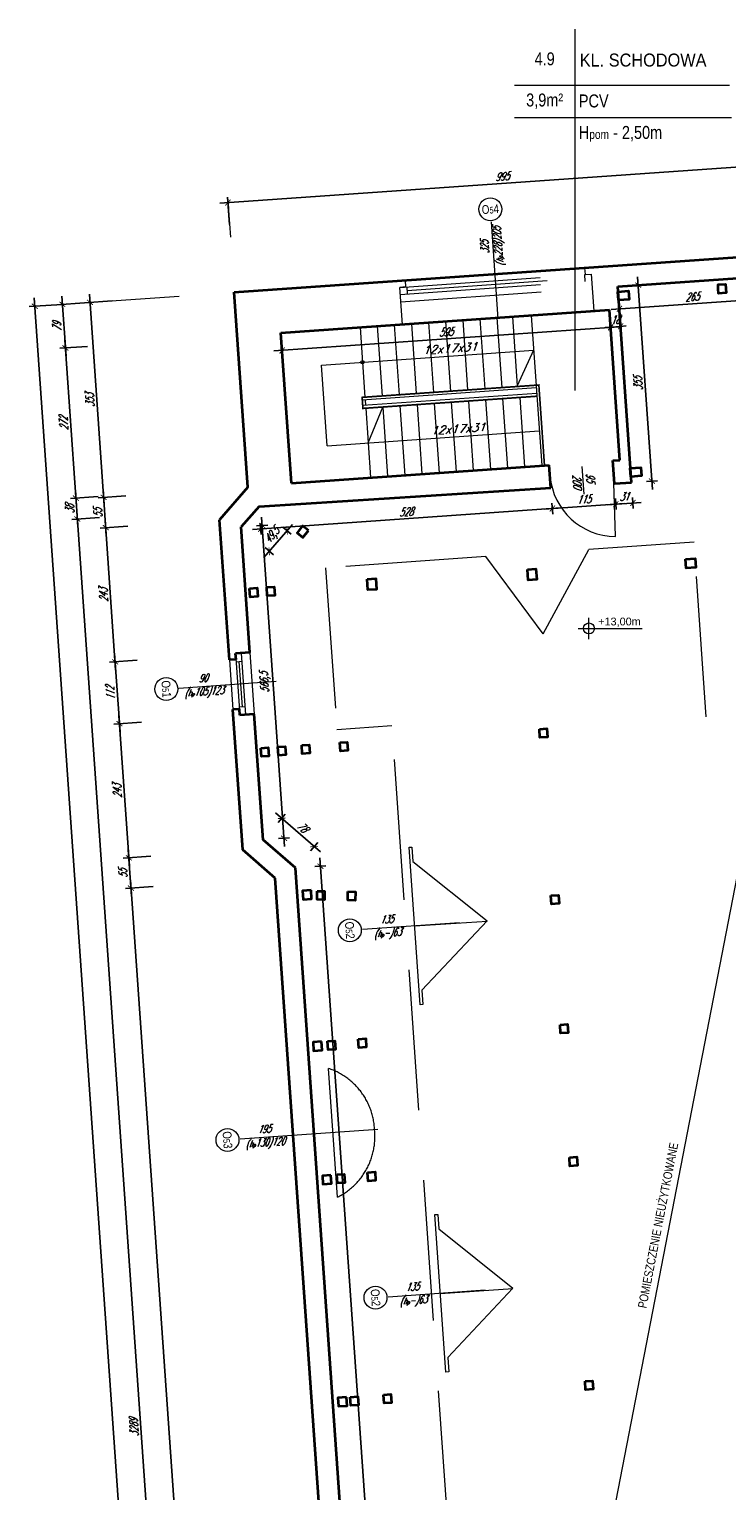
# Model space of a CAD drawing. Header units: millimetres. Extents: x 402 to 79005, y -7782 to 89952.
# Tile 6 of 256: x 21467 to 22728, y 8801 to 11442. Entities that reach past the tile are written whole.
import ezdxf
from ezdxf.enums import TextEntityAlignment as Align

# ---------------------------------------------------------------- set-up
doc = ezdxf.new("R2010")
doc.units = ezdxf.units.MM
doc.header["$LTSCALE"] = 10
doc.linetypes.add('DASHED', pattern=[19.05, 12.7, -6.35])
doc.layers.get('0').update_dxf_attribs({"lineweight": 0})
doc.layers.get('Defpoints').update_dxf_attribs({"color": 253})
for name, color, linetype, lineweight in [('01-2_konstrukcja dachu', 253, 'Continuous', 35), ('01_ściany', 253, 'Continuous', 35), ('03-01_okna', 253, 'Continuous', 15), ('03-02_schody', 253, 'Continuous', 5), ('03_drzwi', 253, 'Continuous', 15), ('04-1_widok', 253, 'Continuous', 5), ('04-2_nad', 253, 'DASHED', 5), ('05-01_wymiary', 253, 'Continuous', 5), ('05-03_opis', 253, 'Continuous', 5)]:
    doc.layers.add(name, color=color, linetype=linetype, lineweight=lineweight)
doc.styles.add('arial', font='ARIAL.TTF')
doc.styles.add('ariel', font='ARIAL.TTF', dxfattribs={"width": 0.8})
doc.styles.add('ariel_wym', font='simplex.shx', dxfattribs={"width": 0.65, "oblique": 25})
doc.dimstyles.new('ariel 50', dxfattribs={"dimtxt": 15, "dimasz": 10, "dimexe": 10, "dimexo": 0, "dimgap": 5, "dimtad": 1, "dimdec": 1, "dimrnd": 0.5, "dimtxsty": 'ariel_wym', "dimblk": 'ARCHTICK', "dimcen": 2.5, "dimdle": 15, "dimazin": 0, "dimtfac": 1, "dimtdec": 1, "dimtix": 1, "dimtmove": 0, "dimatfit": 3, "dimldrblk": 'DOT', "dimfxl": 0, "dimarcsym": 0})
doc.dimstyles.new('ariel 50 wnętrze', dxfattribs={"dimtxt": 15, "dimasz": 10, "dimexe": 10, "dimexo": 0, "dimgap": 5, "dimtad": 1, "dimdec": 1, "dimrnd": 0.5, "dimtxsty": 'ariel_wym', "dimblk": 'ARCHTICK', "dimcen": 2.5, "dimdle": 15, "dimazin": 0, "dimtfac": 1, "dimtdec": 1, "dimtix": 1, "dimtmove": 0, "dimatfit": 3, "dimldrblk": 'DOT', "dimfxl": 0, "dimarcsym": 0})

# ---------------------------------------------------------------- blocks, each defined once
blk = doc.blocks.new('_ArchTick')
at = {"color": 0, "linetype": 'ByBlock', "const_width": 0.15}
blk.add_lwpolyline([(-0.5, -0.5), (0.5, 0.5)], dxfattribs=at)
blk = doc.blocks.new('*D3528')
at = {"layer": '05-01_wymiary', "color": 0, "lineweight": -2}
for p, q in [((21834.7, 7264.1), (21650.1, 9904.6)), ((21691, 9892.4), (21641.1, 9889)), ((21873.6, 7281.8), (21823.7, 7278.3))]:
    blk.add_line(p, q, dxfattribs=at)
at = {"layer": 'Defpoints', "color": 0, "lineweight": 0}
for p in [(21911.7, 9907.9), (21651.1, 9889.7), (22094.3, 7297.3)]:
    blk.add_point(p, dxfattribs=at)
at = {"layer": '05-01_wymiary', "color": 0, "lineweight": -2, "xscale": 10, "yscale": 10, "zscale": 10}
for p, rotation in [((21651.1, 9889.7), 94.00000000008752), ((21833.7, 7279), 274.0000000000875)]:
    blk.add_blockref('_ArchTick', p, dxfattribs=dict(at, rotation=rotation))
at = {"layer": '05-01_wymiary', "color": 0, "insert": (21729.9, 8583.5), "char_height": 15, "attachment_point": 5, "rotation": 94, "style": 'ariel_wym'}
blk.add_mtext('2617', dxfattribs=at)
blk = doc.blocks.new('_Dot')
at = {"color": 0, "linetype": 'ByBlock', "lineweight": -2}
blk.add_line((-0.5, 0), (-1, 0), dxfattribs=at)
at = {"color": 0, "linetype": 'ByBlock', "const_width": 0.5}
blk.add_lwpolyline([(-0.25, 0, 1), (0.25, 0, 1)], format="xyb", close=True, dxfattribs=at)
blk = doc.blocks.new('*D3529')
at = {"layer": '05-01_wymiary', "color": 0, "lineweight": -2}
for p, q in [((21652.1, 9874.7), (21646.2, 9959.5)), ((21687.2, 9947.3), (21637.3, 9943.8)), ((21691, 9892.4), (21641.1, 9889))]:
    blk.add_line(p, q, dxfattribs=at)
at = {"layer": 'Defpoints', "color": 0, "lineweight": 0}
for p in [(21853, 9958.9), (21647.3, 9944.5), (21911.7, 9907.9)]:
    blk.add_point(p, dxfattribs=at)
at = {"layer": '05-01_wymiary', "color": 0, "lineweight": -2, "xscale": 10, "yscale": 10, "zscale": 10}
for p, rotation in [((21647.3, 9944.5), 94.00000000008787), ((21651.1, 9889.7), 274.0000000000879)]:
    blk.add_blockref('_ArchTick', p, dxfattribs=dict(at, rotation=rotation))
at = {"layer": '05-01_wymiary', "color": 0, "insert": (21636.7, 9916.2), "char_height": 15, "attachment_point": 5, "rotation": 94, "style": 'ariel_wym'}
blk.add_mtext('55', dxfattribs=at)
blk = doc.blocks.new('*D3530')
at = {"layer": '05-01_wymiary', "color": 0, "lineweight": -2}
for p, q in [((21648.3, 9929.6), (21629.3, 10201.9)), ((21670.2, 10189.7), (21620.3, 10186.2)), ((21687.2, 9947.3), (21637.3, 9943.8))]:
    blk.add_line(p, q, dxfattribs=at)
at = {"layer": 'Defpoints', "color": 0, "lineweight": 0}
for p in [(21874, 10204), (21630.3, 10186.9), (21853, 9958.9)]:
    blk.add_point(p, dxfattribs=at)
at = {"layer": '05-01_wymiary', "color": 0, "lineweight": -2, "xscale": 10, "yscale": 10, "zscale": 10}
for p, rotation in [((21630.3, 10186.9), 94.00000000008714), ((21647.3, 9944.5), 274.0000000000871)]:
    blk.add_blockref('_ArchTick', p, dxfattribs=dict(at, rotation=rotation))
at = {"layer": '05-01_wymiary', "color": 0, "insert": (21626.3, 10064.9), "char_height": 15, "attachment_point": 5, "rotation": 94, "style": 'ariel_wym'}
blk.add_mtext('243', dxfattribs=at)
blk = doc.blocks.new('*D3531')
at = {"layer": '05-01_wymiary', "color": 0, "lineweight": -2}
for p, q in [((21662.4, 10301.4), (21612.5, 10298)), ((21631.4, 10172), (21621.5, 10313.6)), ((21670.2, 10189.7), (21620.3, 10186.2))]:
    blk.add_line(p, q, dxfattribs=at)
at = {"layer": 'Defpoints', "color": 0, "lineweight": 0}
for p in [(21866.2, 10315.7), (21622.5, 10298.7), (21874, 10204)]:
    blk.add_point(p, dxfattribs=at)
at = {"layer": '05-01_wymiary', "color": 0, "lineweight": -2, "xscale": 10, "yscale": 10, "zscale": 10}
for p, rotation in [((21622.5, 10298.7), 94.00000000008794), ((21630.3, 10186.9), 274.0000000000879)]:
    blk.add_blockref('_ArchTick', p, dxfattribs=dict(at, rotation=rotation))
at = {"layer": '05-01_wymiary', "color": 0, "insert": (21613.9, 10241.9), "char_height": 15, "attachment_point": 5, "rotation": 94, "style": 'ariel_wym'}
blk.add_mtext('112', dxfattribs=at)
blk = doc.blocks.new('*D3532')
at = {"layer": '05-01_wymiary', "color": 0, "lineweight": -2}
for p, q in [((21645.5, 10543.9), (21595.6, 10540.4)), ((21623.5, 10283.7), (21604.5, 10556)), ((21662.4, 10301.4), (21612.5, 10298))]:
    blk.add_line(p, q, dxfattribs=at)
at = {"layer": 'Defpoints', "color": 0, "lineweight": 0}
for p in [(21605.6, 10541.1), (21811.3, 10555.5), (21866.2, 10315.7)]:
    blk.add_point(p, dxfattribs=at)
at = {"layer": '05-01_wymiary', "color": 0, "lineweight": -2, "xscale": 10, "yscale": 10, "zscale": 10}
for p, rotation in [((21605.6, 10541.1), 94.00000000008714), ((21622.5, 10298.7), 274.0000000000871)]:
    blk.add_blockref('_ArchTick', p, dxfattribs=dict(at, rotation=rotation))
at = {"layer": '05-01_wymiary', "color": 0, "insert": (21601.6, 10419), "char_height": 15, "attachment_point": 5, "rotation": 94, "style": 'ariel_wym'}
blk.add_mtext('243', dxfattribs=at)
blk = doc.blocks.new('*D3533')
at = {"layer": '05-01_wymiary', "color": 0, "lineweight": -2}
for p, q in [((21641.6, 10598.7), (21591.7, 10595.2)), ((21606.6, 10526.1), (21600.7, 10610.9)), ((21645.5, 10543.9), (21595.6, 10540.4))]:
    blk.add_line(p, q, dxfattribs=at)
at = {"layer": 'Defpoints', "color": 0, "lineweight": 0}
for p in [(21601.7, 10595.9), (21862.4, 10614.2), (21811.3, 10555.5)]:
    blk.add_point(p, dxfattribs=at)
at = {"layer": '05-01_wymiary', "color": 0, "lineweight": -2, "xscale": 10, "yscale": 10, "zscale": 10}
for p, rotation in [((21601.7, 10595.9), 94.00000000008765), ((21605.6, 10541.1), 274.0000000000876)]:
    blk.add_blockref('_ArchTick', p, dxfattribs=dict(at, rotation=rotation))
at = {"layer": '05-01_wymiary', "color": 0, "insert": (21591.2, 10567.6), "char_height": 15, "attachment_point": 5, "rotation": 94, "style": 'ariel_wym'}
blk.add_mtext('55', dxfattribs=at)
blk = doc.blocks.new('*D3534')
at = {"layer": '05-01_wymiary', "color": 0, "lineweight": -2}
for p, q in [((21602.8, 10581), (21576, 10963)), ((21617, 10950.9), (21567.1, 10947.4)), ((21641.6, 10598.7), (21591.7, 10595.2))]:
    blk.add_line(p, q, dxfattribs=at)
at = {"layer": 'Defpoints', "color": 0, "lineweight": 0}
for p in [(21837.7, 10966.3), (21577.1, 10948.1), (21862.4, 10614.2)]:
    blk.add_point(p, dxfattribs=at)
at = {"layer": '05-01_wymiary', "color": 0, "lineweight": -2, "xscale": 10, "yscale": 10, "zscale": 10}
for p, rotation in [((21577.1, 10948.1), 94.00000000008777), ((21601.7, 10595.9), 274.0000000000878)]:
    blk.add_blockref('_ArchTick', p, dxfattribs=dict(at, rotation=rotation))
at = {"layer": '05-01_wymiary', "color": 0, "insert": (21576.9, 10771.1), "char_height": 15, "attachment_point": 5, "rotation": 94, "style": 'ariel_wym'}
blk.add_mtext('353', dxfattribs=at)
blk = doc.blocks.new('*D3535')
at = {"layer": '05-01_wymiary', "color": 0, "lineweight": -2}
for p, q in [((21526.2, 10959.5), (21533.8, 10850.8)), ((21567.1, 10947.4), (21517.2, 10943.9)), ((21572.6, 10868.6), (21522.7, 10865.1))]:
    blk.add_line(p, q, dxfattribs=at)
at = {"layer": 'Defpoints', "color": 0, "lineweight": 0}
for p in [(21837.7, 10966.3), (21922, 10893), (21532.7, 10865.8)]:
    blk.add_point(p, dxfattribs=at)
at = {"layer": '05-01_wymiary', "color": 0, "lineweight": -2, "xscale": 10, "yscale": 10, "zscale": 10}
for p, rotation in [((21527.2, 10944.6), 94.0000000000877), ((21532.7, 10865.8), 274.0000000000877)]:
    blk.add_blockref('_ArchTick', p, dxfattribs=dict(at, rotation=rotation))
at = {"layer": '05-01_wymiary', "color": 0, "insert": (21517.5, 10904.3), "char_height": 15, "attachment_point": 5, "rotation": 94, "style": 'ariel_wym'}
blk.add_mtext('79', dxfattribs=at)
blk = doc.blocks.new('*D3536')
at = {"layer": '05-01_wymiary', "color": 0, "lineweight": -2}
for p, q in [((21531.7, 10880.7), (21552.7, 10579.5)), ((21572.6, 10868.6), (21522.7, 10865.1)), ((21591.6, 10597.2), (21541.7, 10593.7))]:
    blk.add_line(p, q, dxfattribs=at)
at = {"layer": 'Defpoints', "color": 0, "lineweight": 0}
for p in [(21922, 10893), (21941, 10621.7), (21551.7, 10594.4)]:
    blk.add_point(p, dxfattribs=at)
at = {"layer": '05-01_wymiary', "color": 0, "lineweight": -2, "xscale": 10, "yscale": 10, "zscale": 10}
for p, rotation in [((21532.7, 10865.8), 94.00000000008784), ((21551.7, 10594.4), 274.0000000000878)]:
    blk.add_blockref('_ArchTick', p, dxfattribs=dict(at, rotation=rotation))
at = {"layer": '05-01_wymiary', "color": 0, "insert": (21529.7, 10729.2), "char_height": 15, "attachment_point": 5, "rotation": 94, "style": 'ariel_wym'}
blk.add_mtext('272', dxfattribs=at)
blk = doc.blocks.new('*D3537')
at = {"layer": '05-01_wymiary', "color": 0, "lineweight": -2}
for p, q in [((21591.6, 10597.2), (21541.7, 10593.7)), ((21550.7, 10609.4), (21555.4, 10541.7)), ((21594.2, 10559.4), (21544.4, 10555.9))]:
    blk.add_line(p, q, dxfattribs=at)
at = {"layer": 'Defpoints', "color": 0, "lineweight": 0}
for p in [(21941, 10621.7), (21882.7, 10579.6), (21554.3, 10556.6)]:
    blk.add_point(p, dxfattribs=at)
at = {"layer": '05-01_wymiary', "color": 0, "lineweight": -2, "xscale": 10, "yscale": 10, "zscale": 10}
for p, rotation in [((21551.7, 10594.4), 94.00000000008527), ((21554.3, 10556.6), 274.0000000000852)]:
    blk.add_blockref('_ArchTick', p, dxfattribs=dict(at, rotation=rotation))
at = {"layer": '05-01_wymiary', "color": 0, "insert": (21540.5, 10574.7), "char_height": 15, "attachment_point": 5, "rotation": 94, "style": 'ariel_wym'}
blk.add_mtext('38', dxfattribs=at)
blk = doc.blocks.new('*D3538')
at = {"layer": '05-01_wymiary', "color": 0, "lineweight": -2}
for p, q in [((21553.3, 10571.6), (21784.8, 7260.6)), ((21594.2, 10559.4), (21544.4, 10555.9)), ((21823.7, 7278.3), (21773.8, 7274.8))]:
    blk.add_line(p, q, dxfattribs=at)
at = {"layer": 'Defpoints', "color": 0, "lineweight": 0}
for p in [(21882.7, 10579.6), (22094.3, 7297.3), (21783.8, 7275.5)]:
    blk.add_point(p, dxfattribs=at)
at = {"layer": '05-01_wymiary', "color": 0, "lineweight": -2, "xscale": 10, "yscale": 10, "zscale": 10}
for p, rotation in [((21554.3, 10556.6), 94.00000000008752), ((21783.8, 7275.5), 274.0000000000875)]:
    blk.add_blockref('_ArchTick', p, dxfattribs=dict(at, rotation=rotation))
at = {"layer": '05-01_wymiary', "color": 0, "insert": (21656.6, 8915.2), "char_height": 15, "attachment_point": 5, "rotation": 94, "style": 'ariel_wym'}
blk.add_mtext('3289', dxfattribs=at)
blk = doc.blocks.new('*D3542')
at = {"layer": '05-01_wymiary', "color": 0, "lineweight": -2}
for p, q in [((21517.2, 10943.9), (21467.4, 10940.4)), ((21785.5, 6534.2), (21476.3, 10956.1)), ((21824.4, 6552), (21774.5, 6548.5))]:
    blk.add_line(p, q, dxfattribs=at)
at = {"layer": 'Defpoints', "color": 0, "lineweight": 0}
for p in [(21837.7, 10966.3), (21477.3, 10941.1), (22219.6, 6579.6)]:
    blk.add_point(p, dxfattribs=at)
at = {"layer": '05-01_wymiary', "color": 0, "lineweight": -2, "xscale": 10, "yscale": 10, "zscale": 10}
for p, rotation in [((21477.3, 10941.1), 94.00000000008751), ((21784.4, 6549.2), 274.0000000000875)]:
    blk.add_blockref('_ArchTick', p, dxfattribs=dict(at, rotation=rotation))
at = {"layer": '05-01_wymiary', "color": 0, "insert": (21617, 8744.2), "char_height": 15, "attachment_point": 5, "rotation": 94, "style": 'ariel_wym'}
blk.add_mtext('4402,5', dxfattribs=at)
blk = doc.blocks.new('*D3543')
at = {"layer": '05-01_wymiary', "color": 0, "lineweight": -2}
for p, q in [((21811.4, 11127.5), (22833.9, 11199)), ((22821.8, 11158.1), (22818.3, 11207.9)), ((21829.2, 11088.6), (21825.7, 11138.5))]:
    blk.add_line(p, q, dxfattribs=at)
at = {"layer": 'Defpoints', "color": 0, "lineweight": 0}
for p in [(22819, 11198), (22830.3, 11035.7), (21837.7, 10966.3)]:
    blk.add_point(p, dxfattribs=at)
at = {"layer": '05-01_wymiary', "color": 0, "lineweight": -2, "xscale": 10, "yscale": 10, "zscale": 10}
for p, rotation in [((22819, 11198), 4.000000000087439), ((21826.4, 11128.5), 184.0000000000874)]:
    blk.add_blockref('_ArchTick', p, dxfattribs=dict(at, rotation=rotation))
at = {"layer": '05-01_wymiary', "color": 0, "insert": (22321.8, 11175.7), "char_height": 15, "attachment_point": 5, "rotation": 4, "style": 'ariel_wym'}
blk.add_mtext('995', dxfattribs=at)
blk = doc.blocks.new('*D3544')
at = {"layer": '05-01_wymiary', "color": 0, "lineweight": -2}
for p, q in [((22833.9, 11199), (21811.4, 11127.5)), ((22818.3, 11207.9), (22819.7, 11188)), ((21825.7, 11138.5), (21827.1, 11118.6))]:
    blk.add_line(p, q, dxfattribs=at)
at = {"layer": 'Defpoints', "color": 0, "lineweight": 0}
for p in [(22818.3, 11207.9), (21825.7, 11138.5), (21826.4, 11128.5)]:
    blk.add_point(p, dxfattribs=at)
at = {"layer": '05-01_wymiary', "color": 0, "lineweight": -2, "xscale": 10, "yscale": 10, "zscale": 10}
for p, rotation in [((22819, 11198), 4.000000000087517), ((21826.4, 11128.5), 184.0000000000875)]:
    blk.add_blockref('_ArchTick', p, dxfattribs=dict(at, rotation=rotation))
at = {"layer": '05-01_wymiary', "color": 0, "insert": (22321.8, 11175.7), "char_height": 15, "attachment_point": 5, "rotation": 4, "style": 'ariel_wym'}
blk.add_mtext('995', dxfattribs=at)
blk = doc.blocks.new('*D3716')
at = {"layer": '05-01_wymiary', "color": 0, "lineweight": -2}
for p, q in [((22797.2, 10964.9), (22798.6, 10945)), ((22518.5, 10935.4), (22812.8, 10956)), ((22532.8, 10946.5), (22534.2, 10926.5))]:
    blk.add_line(p, q, dxfattribs=at)
at = {"layer": 'Defpoints', "color": 0, "lineweight": 0}
for p in [(22795, 10995.1), (22530.7, 10976.7), (22797.9, 10955)]:
    blk.add_point(p, dxfattribs=at)
at = {"layer": '05-01_wymiary', "color": 0, "lineweight": -2, "xscale": 10, "yscale": 10, "zscale": 10}
for p, rotation in [((22797.9, 10955), 4.000000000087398), ((22533.5, 10936.5), 184.0000000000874)]:
    blk.add_blockref('_ArchTick', p, dxfattribs=dict(at, rotation=rotation))
at = {"layer": '05-01_wymiary', "color": 0, "insert": (22664.8, 10958.2), "char_height": 15, "attachment_point": 5, "rotation": 4, "style": 'ariel_wym'}
blk.add_mtext('265', dxfattribs=at)
blk = doc.blocks.new('*D3718')
at = {"layer": '05-01_wymiary', "color": 0, "lineweight": -2}
for p, q in [((22566.5, 10994.2), (22593.3, 10610.2)), ((22557.5, 10978.5), (22577.5, 10979.9)), ((22582.3, 10624.5), (22602.2, 10625.9))]:
    blk.add_line(p, q, dxfattribs=at)
at = {"layer": 'Defpoints', "color": 0, "lineweight": 0}
for p in [(22530.7, 10976.7), (22553.3, 10622.5), (22592.3, 10625.2)]:
    blk.add_point(p, dxfattribs=at)
at = {"layer": '05-01_wymiary', "color": 0, "lineweight": -2, "xscale": 10, "yscale": 10, "zscale": 10}
for p, rotation in [((22567.5, 10979.2), 94.00000000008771), ((22592.3, 10625.2), 274.0000000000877)]:
    blk.add_blockref('_ArchTick', p, dxfattribs=dict(at, rotation=rotation))
at = {"layer": '05-01_wymiary', "color": 0, "insert": (22567.4, 10801.3), "char_height": 15, "attachment_point": 5, "rotation": 94, "style": 'ariel_wym'}
blk.add_mtext('355', dxfattribs=at)
blk = doc.blocks.new('*D3719')
at = {"layer": '05-01_wymiary', "color": 0, "lineweight": -2}
for p, q in [((21870.6, 10537.7), (22427.3, 10576.6)), ((22411.7, 10585.6), (22413.1, 10565.6)), ((21884.8, 10548.7), (21886.2, 10528.8))]:
    blk.add_line(p, q, dxfattribs=at)
at = {"layer": 'Defpoints', "color": 0, "lineweight": 0}
for p in [(22409.7, 10613.3), (21882.7, 10579.6), (22412.4, 10575.6)]:
    blk.add_point(p, dxfattribs=at)
at = {"layer": '05-01_wymiary', "color": 0, "lineweight": -2, "xscale": 10, "yscale": 10, "zscale": 10}
for p, rotation in [((22412.4, 10575.6), 4.000000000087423), ((21885.5, 10538.7), 184.0000000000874)]:
    blk.add_blockref('_ArchTick', p, dxfattribs=dict(at, rotation=rotation))
at = {"layer": '05-01_wymiary', "color": 0, "insert": (22148.1, 10569.6), "char_height": 15, "attachment_point": 5, "rotation": 4, "style": 'ariel_wym'}
blk.add_mtext('528', dxfattribs=at)
blk = doc.blocks.new('*D3720')
at = {"layer": '05-01_wymiary', "color": 0, "lineweight": -2}
for p, q in [((22526.4, 10593.6), (22527.8, 10573.6)), ((22397.4, 10574.5), (22542.1, 10584.6)), ((22411.7, 10585.6), (22413.1, 10565.6))]:
    blk.add_line(p, q, dxfattribs=at)
at = {"layer": 'Defpoints', "color": 0, "lineweight": 0}
for p in [(22524.5, 10620.6), (22409.7, 10613.3), (22527.1, 10583.6)]:
    blk.add_point(p, dxfattribs=at)
at = {"layer": '05-01_wymiary', "color": 0, "lineweight": -2, "xscale": 10, "yscale": 10, "zscale": 10}
for p, rotation in [((22527.1, 10583.6), 4.000000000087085), ((22412.4, 10575.6), 184.0000000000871)]:
    blk.add_blockref('_ArchTick', p, dxfattribs=dict(at, rotation=rotation))
at = {"layer": '05-01_wymiary', "color": 0, "insert": (22468.9, 10592.1), "char_height": 15, "attachment_point": 5, "rotation": 4, "style": 'ariel_wym'}
blk.add_mtext('115', dxfattribs=at)
blk = doc.blocks.new('*D3721')
at = {"layer": '05-01_wymiary', "color": 0, "lineweight": -2}
for p, q in [((22526.4, 10593.6), (22527.8, 10573.6)), ((22557.3, 10595.7), (22558.7, 10575.8)), ((22512.1, 10582.6), (22573, 10586.8))]:
    blk.add_line(p, q, dxfattribs=at)
at = {"layer": 'Defpoints', "color": 0, "lineweight": 0}
for p in [(22524.5, 10620.6), (22555.5, 10622.6), (22558, 10585.8)]:
    blk.add_point(p, dxfattribs=at)
at = {"layer": '05-01_wymiary', "color": 0, "lineweight": -2, "xscale": 10, "yscale": 10, "zscale": 10}
for p, rotation in [((22527.1, 10583.6), 184.0000000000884), ((22558, 10585.8), 4.000000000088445)]:
    blk.add_blockref('_ArchTick', p, dxfattribs=dict(at, rotation=rotation))
at = {"layer": '05-01_wymiary', "color": 0, "insert": (22541.7, 10597.1), "char_height": 15, "attachment_point": 5, "rotation": 4, "style": 'ariel_wym'}
blk.add_mtext('31', dxfattribs=at)
blk = doc.blocks.new('*D3722')
at = {"layer": '05-01_wymiary', "color": 0, "lineweight": -2}
for p, q in [((22517.1, 10912.8), (22518.5, 10892.9)), ((21909.3, 10860.3), (22532.8, 10903.9)), ((21923.6, 10871.3), (21925, 10851.4))]:
    blk.add_line(p, q, dxfattribs=at)
at = {"layer": 'Defpoints', "color": 0, "lineweight": 0}
for p in [(22515.6, 10934.5), (21922, 10893), (22517.8, 10902.9)]:
    blk.add_point(p, dxfattribs=at)
at = {"layer": '05-01_wymiary', "color": 0, "lineweight": -2, "xscale": 10, "yscale": 10, "zscale": 10}
for p, rotation in [((22517.8, 10902.9), 4.000000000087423), ((21924.3, 10861.4), 184.0000000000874)]:
    blk.add_blockref('_ArchTick', p, dxfattribs=dict(at, rotation=rotation))
at = {"layer": '05-01_wymiary', "color": 0, "insert": (22220.2, 10894.6), "char_height": 15, "attachment_point": 5, "rotation": 4, "style": 'ariel_wym'}
blk.add_mtext('595', dxfattribs=at)
blk = doc.blocks.new('*D3723')
at = {"layer": '05-01_wymiary', "color": 0, "lineweight": -2}
for p, q in [((22517.1, 10913.6), (22518.5, 10893.6)), ((22535, 10914.8), (22536.4, 10894.9)), ((22517.8, 10903.6), (22507.8, 10902.9)), ((22517.8, 10903.6), (22535.7, 10904.8)), ((22535.7, 10904.8), (22545.7, 10905.5))]:
    blk.add_line(p, q, dxfattribs=at)
at = {"layer": 'Defpoints', "color": 0, "lineweight": 0}
for p in [(22515.5, 10935.2), (22533.5, 10936.5), (22535.7, 10904.8)]:
    blk.add_point(p, dxfattribs=at)
at = {"layer": '05-01_wymiary', "color": 0, "lineweight": -2, "xscale": 10, "yscale": 10, "zscale": 10}
for p, rotation in [((22517.8, 10903.6), 4.000000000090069), ((22535.7, 10904.8), 184.0000000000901)]:
    blk.add_blockref('_ArchTick', p, dxfattribs=dict(at, rotation=rotation))
at = {"layer": '05-01_wymiary', "color": 0, "insert": (22525.9, 10916.7), "char_height": 15, "attachment_point": 5, "rotation": 4, "style": 'ariel_wym'}
blk.add_mtext('18', dxfattribs=at)
blk = doc.blocks.new('*D3724')
at = {"layer": '05-01_wymiary', "color": 0, "lineweight": -2}
for p, q in [((21891.1, 10487.1), (21943.1, 10547)), ((21925.7, 10542.2), (21940.8, 10529.1)), ((21893.4, 10505), (21908.4, 10491.9))]:
    blk.add_line(p, q, dxfattribs=at)
at = {"layer": 'Defpoints', "color": 0, "lineweight": 0}
for p in [(21882.7, 10579.6), (21850.3, 10542.4), (21933.2, 10535.6)]:
    blk.add_point(p, dxfattribs=at)
at = {"layer": '05-01_wymiary', "color": 0, "lineweight": -2, "xscale": 10, "yscale": 10, "zscale": 10}
for p, rotation in [((21933.2, 10535.6), 48.9999999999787), ((21900.9, 10498.4), 228.9999999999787)]:
    blk.add_blockref('_ArchTick', p, dxfattribs=dict(at, rotation=rotation))
at = {"layer": '05-01_wymiary', "color": 0, "insert": (21906.6, 10526.2), "char_height": 15, "attachment_point": 5, "rotation": 49, "style": 'ariel_wym'}
blk.add_mtext('49,5', dxfattribs=at)
blk = doc.blocks.new('*D3725')
at = {"layer": '05-01_wymiary', "color": 0, "lineweight": -2}
for p, q in [((21878.2, 10544.4), (21898.2, 10545.7)), ((21887.1, 10560), (21928.7, 9964.9)), ((21917.7, 9979.2), (21937.7, 9980.6))]:
    blk.add_line(p, q, dxfattribs=at)
at = {"layer": 'Defpoints', "color": 0, "lineweight": 0}
for p in [(21850.3, 10542.4), (21889.8, 9977.3), (21927.7, 9979.9)]:
    blk.add_point(p, dxfattribs=at)
at = {"layer": '05-01_wymiary', "color": 0, "lineweight": -2, "xscale": 10, "yscale": 10, "zscale": 10}
for p, rotation in [((21888.2, 10545.1), 94.00000000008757), ((21927.7, 9979.9), 274.0000000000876)]:
    blk.add_blockref('_ArchTick', p, dxfattribs=dict(at, rotation=rotation))
at = {"layer": '05-01_wymiary', "color": 0, "insert": (21894, 10261.5), "char_height": 15, "attachment_point": 5, "rotation": 94, "style": 'ariel_wym'}
blk.add_mtext('566,5', dxfattribs=at)
blk = doc.blocks.new('*D3726')
at = {"layer": '05-01_wymiary', "color": 0, "lineweight": -2}
for p, q in [((21993.5, 9955.1), (21912.1, 10025.8)), ((21916.9, 10008.4), (21930, 10023.5)), ((21975.6, 9957.4), (21988.7, 9972.4))]:
    blk.add_line(p, q, dxfattribs=at)
at = {"layer": 'Defpoints', "color": 0, "lineweight": 0}
for p in [(21923.5, 10015.9), (21889.8, 9977.3), (21948.6, 9926.2)]:
    blk.add_point(p, dxfattribs=at)
at = {"layer": '05-01_wymiary', "color": 0, "lineweight": -2, "xscale": 10, "yscale": 10, "zscale": 10}
for p, rotation in [((21923.5, 10015.9), 139.0000000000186), ((21982.2, 9964.9), 319.0000000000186)]:
    blk.add_blockref('_ArchTick', p, dxfattribs=dict(at, rotation=rotation))
at = {"layer": '05-01_wymiary', "color": 0, "insert": (21961, 9999.9), "char_height": 15, "attachment_point": 5, "rotation": 319, "style": 'ariel_wym'}
blk.add_mtext('78', dxfattribs=at)
blk = doc.blocks.new('*D3727')
at = {"layer": '05-01_wymiary', "color": 0, "lineweight": -2}
for p, q in [((21983.4, 9928.7), (22003.4, 9930.1)), ((21992.3, 9944.3), (22179.2, 7272.4)), ((22168.2, 7286.6), (22188.1, 7288))]:
    blk.add_line(p, q, dxfattribs=at)
at = {"layer": 'Defpoints', "color": 0, "lineweight": 0}
for p in [(21948.6, 9926.2), (22133.3, 7284.2), (22178.1, 7287.3)]:
    blk.add_point(p, dxfattribs=at)
at = {"layer": '05-01_wymiary', "color": 0, "lineweight": -2, "xscale": 10, "yscale": 10, "zscale": 10}
for p, rotation in [((21993.4, 9929.4), 94.00000000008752), ((22178.1, 7287.3), 274.0000000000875)]:
    blk.add_blockref('_ArchTick', p, dxfattribs=dict(at, rotation=rotation))
at = {"layer": '05-01_wymiary', "color": 0, "insert": (22071.9, 8607.4), "char_height": 15, "attachment_point": 5, "rotation": 94, "style": 'ariel_wym'}
blk.add_mtext('2648,5', dxfattribs=at)
blk = doc.blocks.new('kota rzutowa')
at = {"ltscale": 0.5}
for p, q in [((-20.6, 0), (102.8, 0)), ((0, -20.6), (0, 20.6))]:
    blk.add_line(p, q, dxfattribs=at)
blk.add_circle((0, 0), 10.6, dxfattribs=at)
at = {"ltscale": 0.5, "style": 'arial'}
blk.add_attdef('POZ._POSADKI_WYKOŃCZONWJ', text='', height=15, dxfattribs=at).set_placement((17.9, 1.4), align=Align.BOTTOM_LEFT)
blk.add_attdef('POZ._POSADZKI_KONSTRUKCJA', text='', height=15, dxfattribs=at).set_placement((17, -5), align=Align.TOP_LEFT)

msp = doc.modelspace()

# ---------------------------------------------------------------- linework, layer by layer
at = {"layer": '01-2_konstrukcja dachu'}
for points in [[(22530.75, 10967.39), (22550.2, 10968.75), (22551.29, 10953.28), (22531.83, 10951.92)], [(22553.06, 10648.67), (22572.52, 10650.03), (22573.6, 10634.56), (22554.15, 10633.2)], [(21971.75, 10536.09), (21961.13, 10544.43), (21951.25, 10531.84), (21961.87, 10523.5)], [(22652.81, 10483.98), (22670.27, 10485.2), (22671.38, 10469.24), (22653.93, 10468.02)], [(22367.38, 10465.75), (22382.85, 10466.83), (22384.21, 10447.38), (22368.75, 10446.3)], [(21865.58, 10431.12), (21879.04, 10432.07), (21880.13, 10416.6), (21866.66, 10415.66)], [(21896.3, 10433.27), (21909.77, 10434.22), (21910.85, 10418.75), (21897.38, 10417.81)], [(22077.92, 10447.99), (22093.38, 10449.08), (22094.74, 10429.62), (22079.28, 10428.54)], [(22388.91, 10177.2), (22402.38, 10178.14), (22403.46, 10162.68), (22389.99, 10161.74)], [(21885.76, 10142.83), (21899.23, 10143.77), (21900.31, 10128.31), (21886.84, 10127.37)], [(21916.48, 10144.98), (21929.95, 10145.92), (21931.03, 10130.46), (21917.56, 10129.52)], [(21959.63, 10148), (21973.1, 10148.94), (21974.18, 10133.48), (21960.72, 10132.54)], [(22028.46, 10152.82), (22041.93, 10153.76), (22043.01, 10138.3), (22029.54, 10137.36)], [(21976.42, 9886.03), (21960.95, 9884.95), (21962.04, 9869.49), (21977.5, 9870.57)], [(21987.57, 9884.45), (22001.06, 9884.2), (22000.77, 9868.7), (21987.28, 9868.95)], [(22043.15, 9883.41), (22056.65, 9883.16), (22056.36, 9867.66), (22042.87, 9867.91)], [(22409.97, 9876.33), (22423.44, 9877.27), (22424.52, 9861.81), (22411.06, 9860.87)], [(22426.31, 9643.01), (22439.78, 9643.95), (22440.86, 9628.49), (22427.39, 9627.54)], [(22006.27, 9612.95), (22019.74, 9613.89), (22020.82, 9598.43), (22007.36, 9597.49)], [(22061.74, 9616.83), (22075.2, 9617.78), (22076.29, 9602.31), (22062.82, 9601.37)], [(21995.57, 9612.45), (21980.11, 9611.37), (21981.19, 9595.91), (21996.65, 9596.99)], [(22443.1, 9403.09), (22456.57, 9404.04), (22457.65, 9388.57), (22444.19, 9387.63)], [(22078.6, 9375.92), (22092.07, 9376.87), (22093.15, 9361.4), (22079.68, 9360.46)], [(22012.45, 9371.29), (21996.99, 9370.21), (21998.07, 9354.75), (22013.53, 9355.83)], [(22023.14, 9372.04), (22036.61, 9372.98), (22037.69, 9357.52), (22024.22, 9356.58)], [(22471.41, 8998.77), (22484.88, 8999.72), (22485.96, 8984.25), (22472.49, 8983.31)], [(22040.54, 8970.02), (22025.08, 8968.94), (22026.16, 8953.48), (22041.63, 8954.56)], [(22047.37, 8970.25), (22060.83, 8971.19), (22061.92, 8955.73), (22048.45, 8954.79)], [(22107.33, 8974.45), (22120.8, 8975.39), (22121.88, 8959.93), (22108.42, 8958.99)]]:
    msp.add_lwpolyline(points, close=True, dxfattribs=at)
msp.add_lwpolyline([(22712.22, 10972.82), (22711.7, 10980.3), (22725.17, 10981.25), (22726.29, 10965.29), (22712.82, 10964.34), (22712.22, 10972.82)], dxfattribs=at)
at = {"layer": '01_ściany'}
for p, q in [((21837.73, 10966.3), (22830.31, 11035.71)), ((22530.69, 10976.66), (22795.05, 10995.15)), ((21862.35, 10614.16), (21837.73, 10966.3)), ((22555.45, 10622.61), (22530.69, 10976.66)), ((21922.05, 10893), (22515.6, 10934.51)), ((22534.57, 10663.17), (22515.6, 10934.51)), ((21941.02, 10621.66), (21922.05, 10893)), ((21941.02, 10621.66), (22406.88, 10654.24)), ((22409.75, 10613.29), (22406.88, 10654.24)), ((22521.6, 10662.26), (22534.57, 10663.17)), ((22524.52, 10620.63), (22521.6, 10662.26)), ((22524.52, 10620.63), (22555.45, 10622.61)), ((21862.35, 10614.16), (21811.32, 10555.46)), ((21882.66, 10579.6), (22409.75, 10613.29)), ((21882.66, 10579.6), (21850.33, 10542.41)), ((21829.04, 10302.07), (21811.32, 10555.46)), ((21866.18, 10315.7), (21850.33, 10542.41)), ((21841.01, 10302.91), (21829.04, 10302.07)), ((21866.18, 10315.7), (21840.25, 10313.89)), ((21841.01, 10302.91), (21840.25, 10313.89)), ((21847.29, 10213.13), (21835.32, 10212.29)), ((21853.04, 9958.91), (21835.32, 10212.29)), ((21848.06, 10202.16), (21847.29, 10213.13)), ((21873.99, 10203.97), (21848.06, 10202.16)), ((21889.85, 9977.27), (21873.99, 10203.97)), ((21911.74, 9907.88), (21853.04, 9958.91)), ((21948.55, 9926.24), (21889.85, 9977.27)), ((22094.29, 7297.26), (21911.74, 9907.88)), ((22133.3, 7284.21), (21948.55, 9926.24))]:
    msp.add_line(p, q, dxfattribs=at)
at = {"layer": '03-01_okna'}
msp.add_line((21829.04, 10302.07), (21835.32, 10212.29), dxfattribs=at)
at = {"layer": '03-01_okna', "linetype": 'Continuous', "lineweight": 0}
for p, q in [((21840.25, 10313.89), (21848.06, 10202.16)), ((21841.29, 10298.92), (21851.27, 10299.62)), ((21846.28, 10299.27), (21852, 10217.47)), ((21850.22, 10314.58), (21858.03, 10202.86)), ((21847.01, 10217.12), (21856.99, 10217.82))]:
    msp.add_line(p, q, dxfattribs=at)
at = {"layer": '03-02_schody'}
for p, q in [((22126.82, 10907.32), (22135.64, 10781.19)), ((22157.74, 10909.48), (22166.56, 10783.35)), ((22188.67, 10911.65), (22197.49, 10785.51)), ((22219.59, 10913.81), (22228.41, 10787.67)), ((22250.51, 10915.97), (22259.33, 10789.84)), ((22281.44, 10918.13), (22290.26, 10792)), ((22312.36, 10920.3), (22321.18, 10794.16)), ((22340.18, 10922.24), (22348.91, 10797.35)), ((22374.21, 10924.62), (22393.19, 10653.28)), ((22064.97, 10903), (22073.79, 10776.86)), ((22095.89, 10905.16), (22104.71, 10779.02)), ((21995.4, 10834.76), (22378.62, 10861.55)), ((22378.62, 10861.55), (22348.91, 10797.35)), ((22005.59, 10689.11), (21995.4, 10834.76)), ((22383.38, 10793.5), (22069.11, 10771.52)), ((22384.08, 10783.52), (22069.81, 10761.55)), ((22353.5, 10776.37), (22362.26, 10651.12)), ((22074.1, 10771.87), (22074.8, 10761.9)), ((22075.18, 10756.91), (22083.94, 10631.66)), ((22079.56, 10694.28), (22106.11, 10759.07)), ((22106.11, 10759.07), (22114.87, 10633.82)), ((22137.03, 10761.24), (22145.79, 10635.98)), ((22167.96, 10763.4), (22176.71, 10638.15)), ((22198.88, 10765.56), (22207.64, 10640.31)), ((22229.8, 10767.72), (22238.56, 10642.47)), ((22260.73, 10769.89), (22269.49, 10644.63)), ((22291.65, 10772.05), (22300.41, 10646.8)), ((22322.58, 10774.21), (22331.34, 10648.96)), ((22005.59, 10689.11), (22388.81, 10715.91))]:
    msp.add_line(p, q, dxfattribs=at)
at = {"layer": '03-02_schody', "const_width": 3}
msp.add_lwpolyline([(22384.43, 10778.54), (22070.16, 10756.56), (22068.76, 10776.51), (22388.02, 10798.84), (22398.17, 10653.63)], dxfattribs=at)
at = {"layer": '03-02_schody'}
msp.add_circle((22069.38, 10839.93), 3, dxfattribs=at)
at = {"layer": '03_drzwi'}
for p, q in [((22465.69, 10651.49), (22469.16, 10601.61)), ((22526.22, 10525.16), (22523.06, 10641.45))]:
    msp.add_line(p, q, dxfattribs=at)
msp.add_arc((22526.96, 10644.27), 119.11, 185.05963, 269.64273, dxfattribs=at)
at = {"layer": '04-1_widok'}
msp.add_line((21866.18, 10315.7), (21873.99, 10203.97), dxfattribs=at)
at = {"layer": '04-2_nad', "ltscale": 2}
for p, q in [((22136.87, 10975.19), (22483.02, 10999.39)), ((22137.75, 10962.6), (22483.9, 10986.81)), ((22147.84, 10975.95), (22147, 10987.93)), ((22149.89, 10969.77), (22470.87, 10992.22)), ((22470.43, 10998.51), (22471.31, 10985.93)), ((22472.05, 10998.63), (22471.21, 11010.6)), ((22472.05, 10998.63), (22483.02, 10999.39)), ((22487.69, 10932.56), (22483.02, 10999.39)), ((22147.84, 10975.95), (22136.87, 10975.19)), ((22141.54, 10908.35), (22136.87, 10975.19)), ((22138.68, 10949.25), (22484.83, 10973.46)), ((22149.45, 10976.07), (22150.33, 10963.48)), ((22668.43, 10514.91), (22478.2, 10501.69)), ((22690.5, 10199.26), (22668.43, 10514.91)), ((22292.47, 10488.7), (22002.79, 10468.44)), ((22395.54, 10349.3), (22292.47, 10488.7)), ((22395.54, 10349.3), (22478.2, 10501.69)), ((22002.79, 10468.44), (22023.19, 10176.66)), ((23046.44, 10198.86), (22690.5, 10199.26)), ((22023.19, 10176.66), (22122.65, 10183.69)), ((22330.72, 7208.05), (22122.65, 10183.69)), ((22024.42, 9331.47), (22008.16, 9563.92))]:
    msp.add_line(p, q, dxfattribs=at)
at = {"layer": '04-2_nad', "ltscale": 3}
for p, q in [((22163.78, 9821.36), (22294.42, 9830.16)), ((22210.2, 9157.58), (22340.83, 9166.37))]:
    msp.add_line(p, q, dxfattribs=at)
for points in [[(22153.84, 9963.57), (22158.83, 9963.91), (22160.65, 9937.84), (22294.76, 9830.52), (22176.89, 9705.59), (22178.71, 9679.51), (22173.73, 9679.16)], [(22200.25, 9299.78), (22205.24, 9300.13), (22207.07, 9274.05), (22341.17, 9166.74), (22223.31, 9041.8), (22225.13, 9015.73), (22220.14, 9015.38)]]:
    msp.add_lwpolyline(points, close=True, dxfattribs=at)
at = {"layer": '04-2_nad', "ltscale": 2}
for centre, start, end in [((21969.53, 9448.45), 2.10718, 71.49908), ((21970.09, 9440.43), 296.50092, 5.89282)]:
    msp.add_arc(centre, 121.76, start, end, dxfattribs=at)
at = {"layer": '05-01_wymiary'}
for p, q in [((21825.69, 11138.52), (21830.75, 11066.06)), ((21467.36, 10940.4), (21737.97, 10959.32))]:
    msp.add_line(p, q, dxfattribs=at)
at = {"layer": '05-03_opis'}
for p, q in [((22452.97, 11441.67), (22452.97, 10788.98)), ((22344.06, 11340.53), (22732.63, 11340.53)), ((22344.06, 11282.17), (22735.79, 11282.17)), ((22130.67, 6735.82), (22837.82, 10383.46))]:
    msp.add_line(p, q, dxfattribs=at)
at = {"layer": '05-03_opis', "lineweight": 0}
for p, q in [((22314.77, 10918.24), (22302.49, 11093.83)), ((21913.2, 10262.85), (21737.61, 10250.57)), ((22244.8, 9827.03), (22069.21, 9814.75)), ((22097.31, 9453.36), (21848.16, 9435.93)), ((22291.22, 9163.24), (22115.63, 9150.97))]:
    msp.add_line(p, q, dxfattribs=at)
for centre in [(22300.41, 11116.43), (21714.95, 10249.49), (22046.55, 9813.67), (21825.49, 9434.85), (22092.96, 9149.88)]:
    msp.add_circle(centre, 20.69, dxfattribs=at)

# ---------------------------------------------------------------- block references
at = {"layer": '05-03_opis', "xscale": 0.9359999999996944, "yscale": 0.9359999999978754, "zscale": 0.9359999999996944}
msp.add_blockref('kota rzutowa', (22478.43, 10358.93), dxfattribs=at).add_auto_attribs({'POZ._POSADKI_WYKOŃCZONWJ': '+13,00m'})

# ---------------------------------------------------------------- texts
at = {"layer": '03_drzwi', "insert": (22488.25, 10640.46), "char_height": 15, "width": 160.5905, "attachment_point": 1, "rotation": 275.30806, "style": 'ariel_wym'}
msp.add_mtext('95\\P200', dxfattribs=at)
at = {"layer": '05-03_opis', "style": 'ariel'}
for s, insert, char_height, width, attachment_point in [('4.9', (22398.51, 11388.04), 23.423, 108.9126, 5), ('{\\W0.9;KL. SCHODOWA}', (22461.88, 11385.84), 23.4234, 356.6375, 4), ('3,9m²', (22398.51, 11311.63), 23.423, 108.9126, 5), (' PCV', (22452.97, 11311.9), 23.423, 322.789, 4), (' H{\\H0.7x;pom\\H1.429x; - 2,50m}', (22452.97, 11252.72), 23.4234, 322.789, 4)]:
    msp.add_mtext(s, dxfattribs=dict(at, insert=insert, char_height=char_height, width=width, attachment_point=attachment_point))
at = {"layer": '05-03_opis', "lineweight": 0, "attachment_point": 5}
for s, insert, char_height, width, rotation, style in [('O{\\H0.7576x;5}4', (22300.41, 11116.43), 15.84, 75.1935, 4, 'ariel'), ('325\\P({\\H0.8333x;h\\H0.6x;p}228)205', (22304.56, 11048.98), 14.4, 62.6613, 94, 'ariel_wym'), ('{\\W1;12x17x31}', (22226.76, 10864.97), 15, 55, 4, 'ariel_wym'), ('{\\W1;12x17x31}', (22241.26, 10719.63), 15, 55, 4, 'ariel_wym'), ('90\\P({\\H0.8333x;h\\H0.6x;p}105)123', (21782.31, 10254.77), 14.4, 62.6613, 4, 'ariel_wym'), ('O{\\H0.7576x;5}1', (21714.95, 10249.49), 15.84, 75.1935, 274, 'ariel'), ('O{\\H0.7576x;5}2', (22046.55, 9813.67), 15.84, 75.1935, 274, 'ariel'), ('135\\P({\\H0.8333x;h\\H0.6x;p}-)63', (22113.91, 9818.95), 14.4, 62.6613, 4, 'ariel_wym'), ('195\\P({\\H0.8333x;h\\H0.6x;p}130)120', (21892.86, 9440.13), 14.4, 62.6613, 4, 'ariel_wym'), ('POMIESZCZENIE NIEUŻYTKOWANE', (22603.43, 9280.34), 15.84, 743.5864, 79, 'ariel'), ('O{\\H0.7576x;5}3', (21825.49, 9434.85), 15.84, 75.1935, 274, 'ariel'), ('O{\\H0.7576x;5}2', (22092.96, 9149.88), 15.84, 75.1935, 274, 'ariel'), ('135\\P({\\H0.8333x;h\\H0.6x;p}-)63', (22160.33, 9155.16), 14.4, 62.6613, 4, 'ariel_wym')]:
    msp.add_mtext(s, dxfattribs=dict(at, insert=insert, char_height=char_height, width=width, rotation=rotation, style=style))

# ---------------------------------------------------------------- dimensions: what is measured, and where the dimension line sits
at = {"layer": '05-01_wymiary'}
for base, p1, p2, angle, dimstyle, picture, middle in [((22818.96, 11197.95), (21837.73, 10966.3), (22830.31, 11035.71), 4, 'ariel 50', '*D3543', (22321.8, 11175.72)), ((22797.86, 10954.96), (22530.69, 10976.66), (22795.05, 10995.15), 4, 'ariel 50 wnętrze', '*D3716', (22664.81, 10958.19)), ((22592.26, 10625.19), (22530.69, 10976.66), (22553.33, 10622.47), 94, 'ariel 50 wnętrze', '*D3718', (22567.41, 10801.34)), ((21477.33, 10941.1), (22219.57, 6579.59), (21837.73, 10966.3), 94, 'ariel 50', '*D3542', (21617, 8744.16)), ((21532.72, 10865.78), (21837.73, 10966.3), (21922.05, 10893), 94, 'ariel 50', '*D3535', (21517.5, 10904.31)), ((22517.81, 10902.87), (21922.05, 10893), (22515.6, 10934.51), 4, 'ariel 50 wnętrze', '*D3722', (22220.16, 10894.59)), ((22412.38, 10575.58), (21882.66, 10579.6), (22409.75, 10613.29), 4, 'ariel 50 wnętrze', '*D3719', (22148.08, 10569.62)), ((21927.7, 9979.91), (21850.33, 10542.41), (21889.85, 9977.27), 94, 'ariel 50 wnętrze', '*D3725', (21894.04, 10261.51)), ((22178.13, 7287.34), (21948.55, 9926.24), (22133.3, 7284.21), 94, 'ariel 50 wnętrze', '*D3727', (22071.86, 8607.38))]:
    dim = msp.add_linear_dim(base=base, p1=p1, p2=p2, angle=angle, dimstyle=dimstyle, dxfattribs=at)
    dim.commit()
    dim.dimension.update_dxf_attribs({"geometry": picture, "text_midpoint": middle})
for base, p1, p2, angle, dimstyle, picture, middle in [((21826.38, 11128.55), (22818.26, 11207.93), (21825.69, 11138.52), 4, 'ariel 50', '*D3544', (22321.8, 11175.72)), ((21577.09, 10948.07), (21862.35, 10614.16), (21837.73, 10966.3), 94, 'ariel 50', '*D3534', (21576.93, 10771.13)), ((22535.72, 10904.84), (22515.55, 10935.22), (22533.5, 10936.48), 4, 'ariel 50 wnętrze', '*D3723', (22525.87, 10916.68)), ((21551.7, 10594.44), (21922.05, 10893), (21941.02, 10621.66), 94, 'ariel 50', '*D3536', (21529.74, 10729.24)), ((21554.34, 10556.64), (21941.02, 10621.66), (21882.66, 10579.6), 94, 'ariel 50', '*D3537', (21540.55, 10574.67)), ((22527.1, 10583.6), (22409.75, 10613.29), (22524.52, 10620.63), 4, 'ariel 50 wnętrze', '*D3720', (22468.87, 10592.06)), ((22558.03, 10585.76), (22524.52, 10620.63), (22555.45, 10622.61), 4, 'ariel 50 wnętrze', '*D3721', (22541.69, 10597.15)), ((21601.72, 10595.93), (21811.32, 10555.46), (21862.35, 10614.16), 94, 'ariel 50', '*D3533', (21591.16, 10567.63)), ((21783.78, 7275.54), (21882.66, 10579.6), (22094.29, 7297.26), 94, 'ariel 50', '*D3538', (21656.59, 8915.22)), ((21605.55, 10541.07), (21866.18, 10315.7), (21811.32, 10555.46), 94, 'ariel 50', '*D3532', (21601.56, 10418.99)), ((21622.5, 10298.66), (21873.99, 10203.97), (21866.18, 10315.7), 94, 'ariel 50', '*D3531', (21613.94, 10241.92)), ((21630.32, 10186.93), (21853.04, 9958.91), (21873.99, 10203.97), 94, 'ariel 50', '*D3530', (21626.32, 10064.86)), ((21647.27, 9944.52), (21911.74, 9907.88), (21853.04, 9958.91), 94, 'ariel 50', '*D3529', (21636.71, 9916.22)), ((21651.1, 9889.66), (22094.29, 7297.26), (21911.74, 9907.88), 94, 'ariel 50', '*D3528', (21729.91, 8583.47))]:
    dim = msp.add_linear_dim(base=base, p1=p1, p2=p2, angle=angle, dimstyle=dimstyle, override={"dimtmove": 1}, dxfattribs=at)
    dim.commit()
    dim.dimension.update_dxf_attribs({"geometry": picture, "text_midpoint": middle})
for p1, p2, distance, picture, middle in [((21850.33, 10542.41), (21882.66, 10579.6), -67, '*D3724', (21906.55, 10526.18)), ((21948.55, 9926.24), (21889.85, 9977.27), -51.23, '*D3726', (21961.01, 9999.85))]:
    dim = msp.add_aligned_dim(p1=p1, p2=p2, distance=distance, dimstyle='ariel 50 wnętrze', dxfattribs=at)
    dim.commit()
    dim.dimension.update_dxf_attribs({"geometry": picture, "text_midpoint": middle})

doc.saveas('drawing.dxf')
